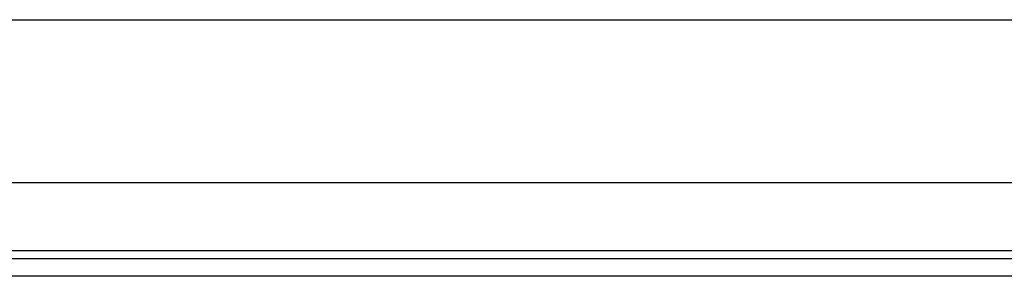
# Model space of a CAD drawing. Header units: inches. Extents: x 15 to 513, y 46 to 241.
# Tile 149 of 256: x 97.862 to 101.637, y 131.16 to 132.143. Entities that reach past the tile are written whole.
import ezdxf

# ---------------------------------------------------------------- set-up
doc = ezdxf.new("R2010")
doc.units = ezdxf.units.IN
doc.header["$MEASUREMENT"] = 0
doc.layers.add('Visible Edges(ANSI)', color=7, linetype='Continuous', lineweight=25)
doc.layers.add('Visible Tangent Edges(ANSI)', color=7, linetype='Continuous', lineweight=25)

msp = doc.modelspace()

# ---------------------------------------------------------------- linework, layer by layer
at = {"layer": 'Visible Edges(ANSI)'}
for p, q in [((70.3676, 132.1428), (122.3036, 132.1428)), ((102.6312, 131.5178), (90.04, 131.5178)), ((90.3781, 131.2278), (102.2931, 131.2278)), ((102.2931, 131.1598), (90.3781, 131.1598))]:
    msp.add_line(p, q, dxfattribs=at)
at = {"layer": 'Visible Tangent Edges(ANSI)'}
msp.add_line((90.3117, 131.2588), (102.3596, 131.2588), dxfattribs=at)

doc.saveas('drawing.dxf')
